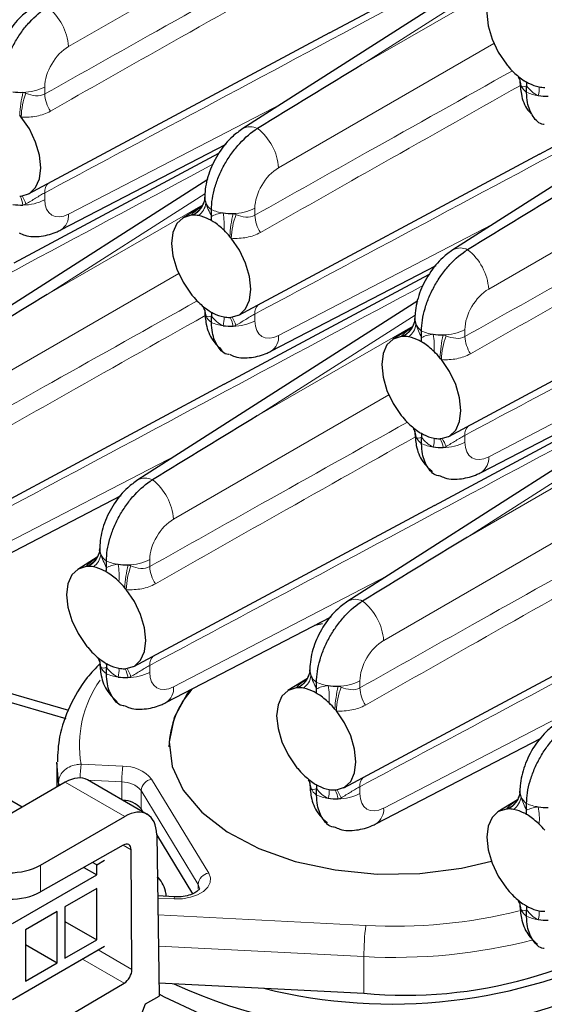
# Paper-space layout 'Blatt2' of a CAD drawing. Header units: millimetres. Extents: x 5 to 418, y 2 to 292.
# Tile 52 of 76: x 254 to 266, y 131 to 153. Entities that reach past the tile are written whole.
import ezdxf

# ---------------------------------------------------------------- set-up
doc = ezdxf.new("R2010")
doc.units = ezdxf.units.MM

psp = doc.layouts.new('Blatt2')

# ---------------------------------------------------------------- linework, layer by layer
at = {"color": 7, "linetype": 'Continuous', "lineweight": 18}
for p, q in [((260.114, 155.39), (255.315, 152.619)), ((265.384, 154.466), (261.866, 152.217)), ((261.866, 152.217), (265.335, 154.219)), ((264.799, 152.686), (259.999, 149.915)), ((254.785, 151.717), (254.785, 151.562)), ((255.315, 148.882), (260.08, 151.352)), ((269.484, 149.981), (264.684, 147.21)), ((254.785, 149.358), (254.785, 149.204)), ((258.357, 149.336), (254.839, 147.087)), ((254.839, 147.087), (258.308, 149.09)), ((259.469, 149.012), (259.469, 148.858)), ((259.999, 146.178), (264.765, 148.648)), ((257.772, 147.556), (252.973, 144.785)), ((259.469, 146.654), (259.469, 146.499)), ((263.042, 146.632), (259.524, 144.383)), ((259.524, 144.383), (262.992, 146.385)), ((264.154, 146.308), (264.154, 146.153)), ((264.684, 143.473), (269.449, 145.943)), ((262.457, 144.852), (257.657, 142.081)), ((264.154, 143.95), (264.154, 143.795)), ((267.726, 143.928), (264.208, 141.678)), ((264.208, 141.678), (267.677, 143.681)), ((252.973, 141.048), (257.738, 143.518)), ((267.141, 142.147), (262.342, 139.377)), ((257.127, 141.178), (257.127, 141.024)), ((257.657, 138.344), (262.423, 140.814)), ((257.127, 138.82), (257.127, 138.665)), ((261.812, 138.474), (261.812, 138.319)), ((262.342, 135.639), (267.107, 138.109)), ((255.594, 136.617), (256.525, 136.57)), ((255.092, 136.129), (255.092, 136.207)), ((256.568, 135.45), (255.242, 136.215)), ((256.504, 136.222), (255.751, 136.26)), ((256.504, 135.825), (256.504, 136.222)), ((257.168, 136.282), (258.44, 134.189)), ((258.204, 133.937), (256.932, 136.03)), ((256.932, 135.622), (256.932, 136.03)), ((261.812, 136.116), (261.812, 135.961)), ((256.709, 134.71), (256.531, 134.813)), ((254.688, 134.365), (254.692, 133.77)), ((258.204, 133.837), (258.204, 133.937)), ((257.667, 133.615), (257.303, 133.633)), ((257.308, 133.256), (261.944, 133.022)), ((255.977, 132.475), (256.729, 132.041)), ((261.901, 132.326), (257.319, 132.558)), ((256.556, 131.735), (255.625, 132.272)), ((261.901, 131.51), (261.901, 132.326))]:
    psp.add_line(p, q, dxfattribs=at)
at = {"color": 7, "linetype": 'Continuous', "lineweight": 25}
for p, q in [((261.132, 152.927), (265.693, 155.368)), ((265.448, 154.784), (259.201, 150.79)), ((254.426, 149.336), (261.138, 152.929)), ((265.816, 150.222), (270.378, 152.664)), ((270.133, 152.08), (263.886, 148.086)), ((265.53, 151.597), (265.53, 151.743)), ((255.144, 148.53), (258.829, 150.441)), ((254.105, 147.797), (258.667, 150.239)), ((259.111, 146.632), (265.823, 150.225)), ((258.421, 149.655), (252.175, 145.661)), ((258.318, 149.101), (258.328, 149.127)), ((258.351, 149.219), (258.353, 149.258)), ((258.299, 149.068), (257.861, 148.796)), ((258.503, 148.833), (258.503, 148.98)), ((258.789, 145.093), (263.351, 147.535)), ((259.828, 145.826), (263.514, 147.736)), ((263.795, 143.927), (270.508, 147.52)), ((263.106, 146.95), (256.859, 142.956)), ((258.503, 146.467), (258.503, 146.614)), ((263.036, 146.514), (263.038, 146.553)), ((262.984, 146.364), (262.546, 146.092)), ((263.002, 146.397), (263.013, 146.422)), ((263.187, 146.129), (263.187, 146.276)), ((252.084, 141.502), (258.796, 145.095)), ((264.513, 143.121), (268.199, 145.032)), ((263.474, 142.388), (268.036, 144.83)), ((267.79, 144.246), (261.544, 140.252)), ((263.187, 143.763), (263.187, 143.91)), ((252.801, 140.696), (256.487, 142.607)), ((256.769, 138.798), (263.481, 142.391)), ((256.009, 141.385), (256.011, 141.424)), ((255.957, 141.234), (255.519, 140.962)), ((255.975, 141.267), (255.986, 141.293)), ((256.161, 141), (256.161, 141.146)), ((257.486, 137.992), (261.172, 139.902)), ((260.981, 139.746), (260.8, 139.71)), ((261.453, 136.093), (268.165, 139.686)), ((256.161, 138.633), (256.161, 138.78)), ((252.137, 138.554), (255.253, 137.637)), ((252.434, 138.666), (255.315, 137.819)), ((260.66, 138.563), (260.671, 138.588)), ((260.693, 138.681), (260.695, 138.719)), ((260.641, 138.53), (260.203, 138.258)), ((260.845, 138.295), (260.845, 138.442)), ((262.171, 135.287), (265.856, 137.198)), ((255.092, 136.207), (255.055, 136.665)), ((255.055, 136.639), (255.055, 136.107)), ((255.242, 136.215), (253.327, 135.11)), ((257.07, 135.498), (255.74, 136.266)), ((254.281, 135.661), (253.549, 136.083)), ((260.845, 135.929), (260.845, 136.076)), ((265.378, 135.976), (265.38, 136.015)), ((265.326, 135.826), (264.888, 135.554)), ((265.345, 135.859), (265.355, 135.884)), ((265.53, 135.591), (265.53, 135.738)), ((256.973, 135.554), (256.932, 135.622)), ((254.688, 134.365), (256.568, 135.45)), ((258.084, 133.727), (257.281, 135.047)), ((257.281, 135.045), (257.336, 131.445)), ((256.533, 134.814), (254.692, 133.77)), ((256.729, 132.041), (256.709, 134.71)), ((255.943, 134.375), (255.852, 134.427)), ((255.943, 134.375), (256.12, 134.477)), ((255.943, 134.15), (255.943, 134.375)), ((254.069, 133.068), (255.943, 134.15)), ((255.655, 134.316), (255.943, 134.15)), ((255.943, 133.844), (255.236, 133.436)), ((255.943, 132.701), (255.943, 133.844)), ((257.68, 133.66), (257.302, 133.679)), ((255.059, 133.334), (254.352, 132.925)), ((255.059, 132.19), (255.059, 133.334)), ((255.236, 133.436), (255.236, 132.292)), ((265.53, 133.225), (265.53, 133.371)), ((255.236, 133.109), (255.943, 132.701)), ((254.352, 132.925), (254.352, 131.782)), ((255.236, 132.292), (255.943, 132.701)), ((254.069, 131.374), (256.12, 132.558)), ((254.352, 132.599), (255.059, 132.19)), ((254.352, 131.782), (255.059, 132.19)), ((254.79, 130.697), (256.556, 131.735)), ((257.331, 131.74), (261.901, 131.51)), ((257.033, 131.271), (257.336, 131.445)), ((256.276, 129.282), (257.033, 131.271))]:
    psp.add_line(p, q, dxfattribs=at)
at = {"color": 7, "linetype": 'Continuous', "lineweight": 25, "flags": 128}
for points in [[(265.078, 153.989), (264.896, 153.931), (264.758, 153.8), (264.67, 153.606), (264.641, 153.36), (264.67, 153.081), (264.758, 152.785), (264.896, 152.494), (265.078, 152.227)], [(254.26, 149.286), (254.441, 149.344), (254.58, 149.475), (254.667, 149.669), (254.697, 149.915), (254.667, 150.195), (254.58, 150.49), (254.441, 150.781), (254.26, 151.048)], [(258.051, 148.859), (257.87, 148.801), (257.731, 148.671), (257.643, 148.476), (257.614, 148.231), (257.643, 147.951), (257.731, 147.656), (257.87, 147.365), (258.051, 147.098)], [(258.944, 146.582), (259.125, 146.64), (259.264, 146.77), (259.352, 146.965), (259.381, 147.21), (259.352, 147.49), (259.264, 147.786), (259.125, 148.076), (258.944, 148.343)], [(262.735, 146.155), (262.554, 146.097), (262.415, 145.967), (262.328, 145.772), (262.298, 145.527), (262.328, 145.247), (262.415, 144.951), (262.554, 144.66), (262.735, 144.393)], [(263.629, 143.878), (263.81, 143.935), (263.949, 144.066), (264.036, 144.261), (264.066, 144.506), (264.036, 144.786), (263.949, 145.081), (263.81, 145.372), (263.629, 145.639)], [(255.708, 141.025), (255.527, 140.968), (255.388, 140.837), (255.301, 140.642), (255.271, 140.397), (255.301, 140.117), (255.388, 139.822), (255.527, 139.531), (255.708, 139.264)], [(256.602, 138.748), (256.783, 138.806), (256.922, 138.936), (257.009, 139.131), (257.039, 139.376), (257.009, 139.656), (256.922, 139.952), (256.783, 140.243), (256.602, 140.51)], [(260.393, 138.321), (260.212, 138.263), (260.073, 138.133), (259.986, 137.938), (259.956, 137.693), (259.986, 137.413), (260.073, 137.118), (260.212, 136.827), (260.393, 136.56)], [(258.027, 138.272), (257.958, 138.184), (257.669, 137.661), (257.556, 137.116), (257.624, 136.569), (257.87, 136.039), (258.285, 135.545), (258.855, 135.106), (259.558, 134.737), (260.37, 134.451), (261.26, 134.259), (262.198, 134.168), (263.148, 134.182), (264.077, 134.298), (264.743, 134.452)], [(261.287, 136.044), (261.468, 136.102), (261.607, 136.232), (261.694, 136.427), (261.724, 136.672), (261.694, 136.952), (261.607, 137.247), (261.468, 137.538), (261.287, 137.805)], [(265.078, 135.617), (264.896, 135.559), (264.758, 135.428), (264.67, 135.234), (264.641, 134.988), (264.67, 134.708), (264.758, 134.413), (264.896, 134.122), (265.078, 133.855)], [(258.249, 131.053), (257.458, 131.421), (257.335, 131.489)]]:
    psp.add_lwpolyline(points, dxfattribs=at)
at = {"color": 7, "linetype": 'Continuous', "lineweight": 18, "flags": 128}
for points in [[(258.44, 134.189), (258.479, 134.084), (258.473, 133.976), (258.42, 133.873), (258.325, 133.78), (258.193, 133.704), (258.032, 133.649), (257.853, 133.619), (257.667, 133.615)], [(258.232, 133.838), (258.23, 133.867), (258.204, 133.937)], [(257.68, 133.66), (257.679, 133.66), (257.675, 133.654), (257.671, 133.639), (257.667, 133.615)]]:
    psp.add_lwpolyline(points, dxfattribs=at)
at = {"color": 7, "linetype": 'Continuous', "lineweight": 18}
for centre, radius, start, end in [((254.092, 152.529), 1.227, 4.2329, 52.1421), ((265.011, 151.729), 0.393, 2.5162, 31.8572), ((254.293, 152.679), 1.081, 270.3269, 297.0845), ((265.77, 151.926), 0.407, 206.1667, 233.8724), ((265.3, 151.674), 0.511, 342.933, 5.0688), ((257.445, 150.888), 3.225, 167.2827, 176.4275), ((255.88, 151.002), 1.621, 159.1819, 178.3647), ((255.551, 151.6), 0.767, 182.8056, 213.2757), ((265.94, 152.566), 1.053, 247.041, 261.6922), ((259.368, 150.483), 0.349, 62.4686, 118.4185), ((258.776, 149.824), 1.227, 4.2329, 52.1422), ((255.047, 149.381), 0.263, 133.7761, 184.8422), ((253.657, 148.994), 0.648, 8.1036, 26.6633), ((253.549, 148.818), 0.868, 19.8362, 32.8703), ((254.293, 150.166), 1.081, 270.3269, 297.0845), ((257.897, 149.297), 0.464, 289.3951, 335.0399), ((257.908, 149.271), 0.446, 293.3451, 353.2388), ((257.97, 149.182), 0.411, 306.2805, 352.5885), ((258.743, 149.309), 0.407, 206.1667, 233.8724), ((254.932, 148.85), 0.384, 303.4359, 4.6997), ((258.913, 149.95), 1.053, 247.041, 261.6922), ((257.293, 148.637), 1.494, 355.6368, 10.4645), ((262.13, 148.184), 3.225, 167.2826, 176.4276), ((260.565, 148.297), 1.621, 159.1817, 178.3647), ((258.977, 149.975), 1.081, 270.3271, 297.0844), ((260.236, 148.895), 0.767, 182.8057, 213.2757), ((264.052, 147.779), 0.349, 62.4686, 118.4185), ((263.461, 147.12), 1.227, 4.2329, 52.1422), ((257.984, 146.599), 0.393, 2.5167, 31.8567), ((259.732, 146.676), 0.263, 133.7759, 184.8421), ((258.743, 146.796), 0.407, 206.1667, 233.8724), ((258.913, 147.437), 1.053, 247.041, 261.6922), ((258.273, 146.545), 0.511, 342.9332, 5.0687), ((258.342, 146.29), 0.648, 8.1016, 26.6654), ((258.233, 146.113), 0.867, 19.8358, 32.8709), ((258.977, 147.462), 1.081, 270.3271, 297.0844), ((262.592, 146.567), 0.446, 293.3451, 353.2388), ((262.581, 146.593), 0.464, 289.3951, 335.0399), ((262.655, 146.478), 0.411, 306.2804, 352.5886), ((263.427, 146.605), 0.407, 206.1667, 233.8724), ((263.598, 147.245), 1.053, 247.041, 261.6922), ((263.662, 147.271), 1.081, 270.3271, 297.0844), ((259.617, 146.146), 0.384, 303.4357, 4.7), ((261.977, 145.932), 1.494, 355.6367, 10.4646), ((266.814, 145.479), 3.225, 167.2826, 176.4276), ((265.249, 145.593), 1.621, 159.1817, 178.3648), ((264.92, 146.191), 0.767, 182.8057, 213.2757), ((262.669, 143.895), 0.393, 2.5168, 31.8567), ((264.416, 143.972), 0.263, 133.776, 184.8421), ((263.427, 144.092), 0.407, 206.1667, 233.8724), ((262.957, 143.841), 0.511, 342.933, 5.0689), ((263.026, 143.585), 0.648, 8.1038, 26.6632), ((262.918, 143.409), 0.867, 19.8352, 32.8715), ((263.598, 144.732), 1.053, 247.041, 261.6922), ((263.662, 144.758), 1.081, 270.3271, 297.0844), ((264.301, 143.442), 0.384, 303.4357, 4.7), ((257.025, 142.649), 0.349, 62.4687, 118.4184), ((256.434, 141.99), 1.227, 4.2328, 52.1422), ((255.554, 141.463), 0.464, 289.3952, 335.04), ((255.565, 141.437), 0.446, 293.3456, 353.2383), ((255.628, 141.349), 0.411, 306.2808, 352.5882), ((256.4, 141.475), 0.407, 206.1667, 233.8725), ((256.635, 142.141), 1.081, 270.327, 297.0844), ((256.571, 142.116), 1.053, 247.0411, 261.6922), ((254.95, 140.803), 1.494, 355.6367, 10.4645), ((259.787, 140.35), 3.225, 167.2826, 176.4277), ((258.223, 140.463), 1.621, 159.182, 178.3645), ((257.893, 141.061), 0.767, 182.8058, 213.2756), ((261.71, 139.945), 0.349, 62.4686, 118.4185), ((261.118, 139.286), 1.227, 4.2328, 52.1422), ((255.642, 138.765), 0.393, 2.5168, 31.8566), ((257.39, 138.842), 0.263, 133.7753, 184.8425), ((256.4, 138.962), 0.407, 206.1667, 233.8725), ((255.93, 138.711), 0.511, 342.9331, 5.0688), ((256.571, 139.603), 1.053, 247.0411, 261.6922), ((256, 138.456), 0.648, 8.1038, 26.6631), ((255.891, 138.279), 0.867, 19.8351, 32.8716), ((256.635, 139.628), 1.081, 270.327, 297.0844), ((260.239, 138.759), 0.464, 289.3951, 335.04), ((260.25, 138.733), 0.446, 293.3455, 353.2383), ((260.312, 138.644), 0.411, 306.2807, 352.5882), ((261.085, 138.771), 0.407, 206.1667, 233.8725), ((258.104, 137.036), 2.544, 145.094, 189.4953), ((257.275, 138.312), 0.384, 303.4367, 4.6993), ((261.256, 139.411), 1.053, 247.041, 261.6922), ((259.635, 138.098), 1.494, 355.6367, 10.4646), ((264.472, 137.645), 3.225, 167.2826, 176.4276), ((262.907, 137.759), 1.621, 159.182, 178.3645), ((261.319, 139.437), 1.081, 270.3271, 297.0844), ((262.578, 138.357), 0.767, 182.8057, 213.2757), ((258.187, 136.282), 2.614, 172.6399, 179.3455), ((259.284, 136.222), 2.78, 172.8218, 180.0105), ((256.552, 135.769), 0.802, 39.812, 91.8971), ((255.202, 136.23), 0.112, 192.0146, 227.1344), ((256.521, 135.688), 0.534, 39.8118, 91.8973), ((257.214, 136.002), 0.284, 99.4456, 174.3203), ((260.327, 136.061), 0.393, 2.5168, 31.8567), ((262.074, 136.138), 0.263, 133.7759, 184.8421), ((261.085, 136.258), 0.407, 206.1667, 233.8725), ((261.256, 136.898), 1.053, 247.041, 261.6922), ((260.615, 136.007), 0.511, 342.9331, 5.0687), ((260.684, 135.751), 0.648, 8.1032, 26.6638), ((260.576, 135.575), 0.867, 19.8355, 32.8712), ((261.319, 136.924), 1.081, 270.3271, 297.0844), ((264.935, 136.029), 0.446, 293.3455, 353.2384), ((264.923, 136.055), 0.464, 289.3951, 335.0399), ((264.997, 135.94), 0.411, 306.2807, 352.5883), ((265.77, 136.066), 0.407, 206.1667, 233.8724), ((265.94, 136.707), 1.053, 247.041, 261.6922), ((261.959, 135.608), 0.384, 303.4368, 4.6993), ((264.32, 135.394), 1.494, 355.6367, 10.4646), ((258.487, 133.909), 0.284, 99.4454, 174.3206), ((265.011, 133.357), 0.393, 2.5167, 31.8568), ((262.567, 144.643), 11.638, 266.9322, 283.8981), ((265.77, 133.553), 0.407, 206.1667, 233.8724), ((265.3, 133.302), 0.511, 342.933, 5.0689), ((265.94, 134.194), 1.053, 247.041, 261.6922), ((267.462, 132.327), 5.561, 172.8222, 180.0105), ((262.569, 144.745), 12.437, 266.9196, 284.4677)]:
    psp.add_arc(centre, radius, start, end, dxfattribs=at)
at = {"color": 7, "linetype": 'Continuous', "lineweight": 25}
for centre, radius, start, end in [((266.636, 153.47), 1.993, 218.5681, 220.1012), ((266.547, 153.393), 1.876, 220.0499, 225.8183), ((266.3, 153.13), 1.515, 225.5941, 237.1617), ((265.641, 151.857), 0.262, 176.3395, 205.1679), ((265.977, 152.57), 0.866, 242.0166, 258.8271), ((265.92, 152.309), 0.6, 259.2696, 271.6132), ((254.268, 152.876), 1.278, 261.3875, 271.3693), ((265.98, 152.788), 1.278, 261.3874, 271.3692), ((252.692, 149.797), 2.005, 38.5749, 40.0988), ((254.268, 150.363), 1.278, 261.3875, 271.3693), ((254.209, 149.802), 0.519, 271.8802, 275.6245), ((258.615, 149.241), 0.262, 176.3397, 205.1679), ((258.101, 148.347), 0.514, 91.865, 95.6401), ((258.102, 148.262), 0.599, 79.2608, 91.6193), ((258.045, 148.001), 0.866, 62.0189, 78.8274), ((258.953, 150.172), 1.278, 261.3874, 271.3692), ((257.721, 147.44), 1.516, 45.5941, 57.1599), ((257.476, 147.179), 1.874, 40.047, 45.8224), ((257.376, 147.093), 2.006, 38.575, 40.0984), ((259.632, 148.359), 2.023, 218.5814, 220.0921), ((259.519, 148.262), 1.874, 220.047, 225.8225), ((259.274, 148.001), 1.516, 225.5941, 237.1599), ((258.615, 146.728), 0.262, 176.3397, 205.1679), ((258.95, 147.44), 0.866, 242.0189, 258.8274), ((258.894, 147.179), 0.599, 259.2609, 271.6192), ((258.893, 147.098), 0.519, 271.8812, 275.6242), ((263.299, 146.536), 0.262, 176.3398, 205.1677), ((258.953, 147.659), 1.278, 261.3874, 271.3692), ((262.786, 145.643), 0.514, 91.8653, 95.6401), ((262.786, 145.558), 0.599, 79.2609, 91.6192), ((262.73, 145.297), 0.866, 62.0189, 78.8274), ((262.406, 144.736), 1.516, 45.5941, 57.1599), ((263.637, 147.467), 1.278, 261.3874, 271.3693), ((262.161, 144.475), 1.874, 40.047, 45.8225), ((262.061, 144.388), 2.006, 38.575, 40.0985), ((264.317, 145.655), 2.023, 218.5814, 220.092), ((264.203, 145.558), 1.874, 220.047, 225.8224), ((263.958, 145.297), 1.516, 225.5941, 237.1599), ((263.299, 144.024), 0.262, 176.3398, 205.1677), ((263.634, 144.736), 0.866, 242.0189, 258.8274), ((263.578, 144.474), 0.599, 259.2608, 271.6193), ((263.578, 144.394), 0.519, 271.8808, 275.6242), ((263.637, 144.954), 1.278, 261.3874, 271.3693), ((256.272, 141.407), 0.262, 176.3398, 205.1678), ((255.759, 140.516), 0.512, 91.8559, 95.6495), ((255.759, 140.429), 0.599, 79.2608, 91.6193), ((255.703, 140.167), 0.866, 62.018, 78.8283), ((256.61, 142.338), 1.278, 261.3874, 271.3693), ((255.379, 139.606), 1.515, 45.5935, 57.1605), ((255.134, 139.345), 1.874, 40.047, 45.8225), ((255.041, 139.265), 1.997, 38.5714, 40.102), ((257.28, 140.517), 2.01, 218.5742, 220.095), ((257.177, 140.429), 1.874, 220.0478, 225.8216), ((256.931, 140.167), 1.516, 225.5941, 237.1599), ((256.272, 138.894), 0.262, 176.3398, 205.1678), ((256.607, 139.606), 0.866, 242.0189, 258.8274), ((256.551, 139.345), 0.599, 259.2626, 271.6175), ((256.61, 139.825), 1.278, 261.3874, 271.3693), ((256.551, 139.261), 0.515, 271.874, 275.6417), ((260.957, 138.703), 0.262, 176.3397, 205.1678), ((260.443, 137.812), 0.512, 91.856, 95.6491), ((260.444, 137.724), 0.599, 79.2609, 91.6193), ((261.295, 139.633), 1.278, 261.3874, 271.3693), ((259.532, 136.952), 1.978, 136.89, 178.4122), ((260.388, 137.463), 0.866, 62.0181, 78.8282), ((260.064, 136.902), 1.515, 45.5935, 57.1605), ((259.818, 136.641), 1.874, 40.047, 45.8224), ((259.726, 136.561), 1.996, 38.5714, 40.1021), ((261.964, 137.813), 2.01, 218.5744, 220.095), ((261.862, 137.724), 1.874, 220.0478, 225.8216), ((261.616, 137.463), 1.516, 225.5941, 237.1599), ((260.957, 136.19), 0.262, 176.3397, 205.1678), ((261.292, 136.902), 0.866, 242.0189, 258.8274), ((261.236, 136.641), 0.599, 259.2627, 271.6175), ((261.236, 136.557), 0.515, 271.8737, 275.6417), ((265.641, 135.998), 0.262, 176.3395, 205.1679), ((256.527, 135.286), 0.526, 39.6374, 90.0485), ((261.295, 137.12), 1.278, 261.3874, 271.3693), ((265.128, 135.107), 0.512, 91.8563, 95.6491), ((265.128, 135.02), 0.599, 79.2608, 91.6193), ((265.072, 134.759), 0.866, 62.0181, 78.8283), ((264.748, 134.198), 1.515, 45.5935, 57.1605), ((265.98, 136.929), 1.278, 261.3874, 271.3692), ((264.503, 133.937), 1.874, 40.047, 45.8225), ((266.649, 135.109), 2.01, 218.5744, 220.0948), ((266.546, 135.02), 1.874, 220.0478, 225.8216), ((266.301, 134.759), 1.516, 225.5941, 237.1599), ((265.641, 133.485), 0.262, 176.3395, 205.1679), ((262.834, 141.51), 10.044, 264.6717, 306.6926), ((265.977, 134.197), 0.866, 242.0189, 258.8274), ((265.92, 133.936), 0.599, 259.2626, 271.6175), ((265.98, 134.416), 1.278, 261.3874, 271.3692), ((262.519, 142.99), 11.72, 255.9246, 297.0994), ((262.536, 142.201), 11.555, 245.0626, 297.4229), ((262.517, 141.974), 11.725, 255.3278, 297.0987)]:
    psp.add_arc(centre, radius, start, end, dxfattribs=at)
at = {"color": 7, "linetype": 'Continuous', "lineweight": 18}
for centre, start_param, end_param in [((255.329, 152.015), 0.825291, 2.369907), ((260.014, 149.31), 0.825291, 2.369907), ((255.329, 149.502), 2.369907, 3.914523), ((264.698, 146.606), 0.825291, 2.369907), ((260.014, 146.798), 2.369907, 3.914523), ((264.698, 144.093), 2.369907, 3.914523), ((257.671, 141.477), 0.825291, 2.369907), ((262.356, 138.772), 0.825291, 2.369907), ((257.671, 138.964), 2.369907, 3.914523), ((262.356, 136.259), 2.369907, 3.914523)]:
    psp.add_ellipse(centre, major_axis=(0.39, 0.641), ratio=0.592292, start_param=start_param, end_param=end_param, dxfattribs=at)
at = {"color": 7, "linetype": 'Continuous', "lineweight": 25}
for centre, major_axis, ratio, start_param, end_param in [((261.88, 151.613), (20.258, 12.315), 0.022083, 1.558058, 1.673678), ((266.564, 148.908), (20.258, 12.315), 0.022083, 1.558058, 1.673678), ((254.853, 146.483), (20.258, 12.315), 0.022083, 1.558058, 1.673678), ((259.538, 143.779), (20.258, 12.315), 0.022083, 1.558058, 1.673678), ((264.222, 141.074), (20.258, 12.315), 0.022083, 1.558058, 1.673678), ((255.236, 135.402), (0.506, 0.862), 0.572322, 0.004289, 0.789605), ((256.574, 134.63), (0.493, 0.87), 0.582397, 5.501992, 7.064061), ((256.533, 134.608), (0.123, 0.217), 0.582397, 5.493265, 7.055335), ((253.981, 134.773), (1, 0), 0.577288, 3.927029, 5.497825), ((253.985, 134.178), (1, -0.008), 0.572184, 3.931277, 5.502073), ((256.553, 131.939), (0.123, 0.217), 0.582397, 3.931195, 5.493265)]:
    psp.add_ellipse(centre, major_axis=major_axis, ratio=ratio, start_param=start_param, end_param=end_param, dxfattribs=at)
at = {"color": 7, "linetype": 'Continuous', "lineweight": 18}
for points, knots in [([(260.891, 157.836), (258.127, 156.356), (254.531, 154.43), (250.934, 152.508), (250.1, 152.063)], [0, 0, 0, 0, 0.7682486, 1, 1, 1, 1]), ([(265.575, 155.132), (262.812, 153.652), (259.215, 151.725), (255.618, 149.804), (254.785, 149.358)], [0, 0, 0, 0, 0.7682486, 1, 1, 1, 1]), ([(254.785, 151.562), (255.618, 152.03), (257.533, 153.105), (259.447, 154.177), (260.528, 154.782)], [0, 0, 0, 0, 0.435452, 1, 1, 1, 1]), ([(260.706, 154.456), (259.606, 153.835), (257.673, 152.745), (255.741, 151.65), (254.91, 151.179)], [0, 0, 0, 0, 0.569523, 1, 1, 1, 1]), ([(270.26, 152.428), (267.497, 150.948), (263.9, 149.021), (260.303, 147.099), (259.469, 146.654)], [0, 0, 0, 0, 0.768249, 1, 1, 1, 1]), ([(259.469, 148.858), (260.303, 149.326), (262.217, 150.4), (264.131, 151.473), (265.212, 152.078)], [0, 0, 0, 0, 0.435452, 1, 1, 1, 1]), ([(265.391, 151.752), (264.29, 151.131), (262.357, 150.04), (260.426, 148.946), (259.594, 148.474)], [0, 0, 0, 0, 0.569523, 1, 1, 1, 1]), ([(254.365, 151.578), (254.438, 151.55), (254.51, 151.529), (254.653, 151.516), (254.723, 151.527), (254.785, 151.562)], [0, 0, 0, 0, 0.5, 0.5, 1, 1, 1, 1]), ([(254.91, 151.179), (254.816, 151.125), (254.714, 151.089), (254.495, 151.047), (254.379, 151.041), (254.26, 151.048)], [0, 0, 0, 0, 0.5, 0.5, 1, 1, 1, 1]), ([(258.548, 150.002), (255.785, 148.522), (252.188, 146.596), (248.592, 144.674), (247.758, 144.229)], [0, 0, 0, 0, 0.7682486, 1, 1, 1, 1]), ([(274.944, 149.723), (272.181, 148.243), (268.584, 146.317), (264.988, 144.395), (264.154, 143.95)], [0, 0, 0, 0, 0.768249, 1, 1, 1, 1]), ([(254.785, 149.358), (254.754, 149.342), (254.721, 149.324), (254.653, 149.283), (254.617, 149.261), (254.51, 149.195), (254.438, 149.151), (254.365, 149.112)], [0, 0, 0, 0, 0.25, 0.25, 0.5, 0.5, 1, 1, 1, 1]), ([(264.154, 146.153), (264.988, 146.621), (266.902, 147.696), (268.816, 148.768), (269.897, 149.374)], [0, 0, 0, 0, 0.435452, 1, 1, 1, 1]), ([(258.051, 148.859), (258.057, 148.866), (258.095, 148.911), (258.162, 148.968), (258.258, 149.03), (258.282, 149.045)], [0, 0, 0, 0, 0.119849, 0.776492, 1, 1, 1, 1]), ([(259.049, 148.873), (259.123, 148.845), (259.194, 148.824), (259.337, 148.812), (259.408, 148.822), (259.469, 148.858)], [0, 0, 0, 0, 0.5, 0.5, 1, 1, 1, 1]), ([(270.076, 149.048), (268.975, 148.427), (267.042, 147.336), (265.11, 146.241), (264.279, 145.77)], [0, 0, 0, 0, 0.569523, 1, 1, 1, 1]), ([(259.594, 148.474), (259.501, 148.421), (259.399, 148.385), (259.179, 148.343), (259.064, 148.337), (258.944, 148.343)], [0, 0, 0, 0, 0.5, 0.5, 1, 1, 1, 1]), ([(263.233, 147.298), (260.47, 145.818), (256.873, 143.892), (253.276, 141.97), (252.443, 141.525)], [0, 0, 0, 0, 0.7682486, 1, 1, 1, 1]), ([(252.443, 143.728), (253.276, 144.196), (255.19, 145.271), (257.105, 146.343), (258.185, 146.948)], [0, 0, 0, 0, 0.435452, 1, 1, 1, 1]), ([(258.364, 146.622), (257.263, 146.001), (255.33, 144.911), (253.399, 143.816), (252.567, 143.345)], [0, 0, 0, 0, 0.569523, 1, 1, 1, 1]), ([(259.469, 146.654), (259.439, 146.638), (259.406, 146.619), (259.338, 146.579), (259.302, 146.557), (259.195, 146.491), (259.123, 146.447), (259.049, 146.408)], [0, 0, 0, 0, 0.25, 0.25, 0.5, 0.5, 1, 1, 1, 1]), ([(262.735, 146.155), (262.741, 146.162), (262.78, 146.207), (262.846, 146.263), (262.943, 146.325), (262.967, 146.341)], [0, 0, 0, 0, 0.11985, 0.776492, 1, 1, 1, 1]), ([(263.734, 146.169), (263.807, 146.141), (263.879, 146.12), (264.022, 146.108), (264.092, 146.118), (264.154, 146.153)], [0, 0, 0, 0, 0.5, 0.5, 1, 1, 1, 1]), ([(264.279, 145.77), (264.185, 145.717), (264.083, 145.681), (263.864, 145.638), (263.749, 145.633), (263.629, 145.639)], [0, 0, 0, 0, 0.5, 0.5, 1, 1, 1, 1]), ([(267.918, 144.594), (265.154, 143.114), (261.557, 141.187), (257.961, 139.266), (257.127, 138.82)], [0, 0, 0, 0, 0.768249, 1, 1, 1, 1]), ([(257.127, 141.024), (257.961, 141.492), (259.875, 142.566), (261.789, 143.639), (262.87, 144.244)], [0, 0, 0, 0, 0.435452, 1, 1, 1, 1]), ([(263.049, 143.918), (261.948, 143.297), (260.015, 142.206), (258.083, 141.112), (257.252, 140.64)], [0, 0, 0, 0, 0.569523, 1, 1, 1, 1]), ([(264.154, 143.95), (264.123, 143.934), (264.091, 143.915), (264.022, 143.874), (263.986, 143.852), (263.879, 143.786), (263.807, 143.742), (263.734, 143.703)], [0, 0, 0, 0, 0.25, 0.25, 0.5, 0.5, 1, 1, 1, 1]), ([(272.602, 141.889), (269.839, 140.409), (266.242, 138.483), (262.645, 136.561), (261.812, 136.116)], [0, 0, 0, 0, 0.768249, 1, 1, 1, 1]), ([(261.812, 138.319), (262.645, 138.787), (264.56, 139.862), (266.474, 140.934), (267.554, 141.54)], [0, 0, 0, 0, 0.435452, 1, 1, 1, 1]), ([(255.708, 141.025), (255.714, 141.032), (255.753, 141.077), (255.819, 141.134), (255.916, 141.196), (255.94, 141.211)], [0, 0, 0, 0, 0.11985, 0.776492, 1, 1, 1, 1]), ([(267.733, 141.214), (266.632, 140.593), (264.7, 139.502), (262.768, 138.407), (261.937, 137.936)], [0, 0, 0, 0, 0.569523, 1, 1, 1, 1]), ([(256.707, 141.039), (256.78, 141.011), (256.852, 140.99), (256.995, 140.978), (257.065, 140.988), (257.127, 141.024)], [0, 0, 0, 0, 0.5, 0.5, 1, 1, 1, 1]), ([(257.252, 140.64), (257.158, 140.587), (257.056, 140.551), (256.837, 140.509), (256.722, 140.503), (256.602, 140.51)], [0, 0, 0, 0, 0.5, 0.5, 1, 1, 1, 1]), ([(257.127, 138.82), (257.096, 138.804), (257.064, 138.785), (256.995, 138.745), (256.959, 138.723), (256.852, 138.657), (256.78, 138.613), (256.707, 138.574)], [0, 0, 0, 0, 0.25, 0.25, 0.5, 0.5, 1, 1, 1, 1]), ([(260.393, 138.321), (260.399, 138.328), (260.437, 138.373), (260.504, 138.429), (260.6, 138.491), (260.625, 138.507)], [0, 0, 0, 0, 0.119849, 0.776492, 1, 1, 1, 1]), ([(261.392, 138.335), (261.465, 138.307), (261.537, 138.286), (261.68, 138.274), (261.75, 138.284), (261.812, 138.319)], [0, 0, 0, 0, 0.5, 0.5, 1, 1, 1, 1]), ([(261.937, 137.936), (261.843, 137.883), (261.741, 137.847), (261.522, 137.805), (261.406, 137.799), (261.287, 137.805)], [0, 0, 0, 0, 0.5, 0.5, 1, 1, 1, 1]), ([(255.092, 136.207), (255.098, 136.253), (255.109, 136.344), (255.194, 136.466), (255.321, 136.559), (255.462, 136.609), (255.557, 136.614), (255.594, 136.617)], [0, 0, 0, 0, 0.2132153, 0.4264632, 0.6403178, 0.8551396, 1, 1, 1, 1]), ([(261.812, 136.116), (261.781, 136.1), (261.748, 136.081), (261.68, 136.041), (261.644, 136.018), (261.537, 135.952), (261.465, 135.908), (261.392, 135.869)], [0, 0, 0, 0, 0.25, 0.25, 0.5, 0.5, 1, 1, 1, 1]), ([(265.078, 135.617), (265.084, 135.624), (265.122, 135.669), (265.189, 135.725), (265.285, 135.787), (265.309, 135.803)], [0, 0, 0, 0, 0.119849, 0.776492, 1, 1, 1, 1])]:
    psp.add_open_spline(points, degree=3, knots=knots, dxfattribs=at)
at = {"color": 7, "linetype": 'Continuous', "lineweight": 25}
for points, knots in [([(254.517, 153.495), (254.44, 153.439), (254.242, 153.296), (253.975, 152.97), (253.759, 152.539), (253.675, 152.185), (253.669, 151.991), (253.668, 151.944)], [0, 0, 0, 0, 0.159013, 0.411872, 0.670951, 0.92152, 1, 1, 1, 1]), ([(253.818, 151.685), (253.818, 151.764), (253.825, 151.845), (253.851, 152.013), (253.87, 152.101), (253.921, 152.276), (253.953, 152.363), (254.026, 152.537), (254.07, 152.624), (254.164, 152.79), (254.215, 152.871), (254.327, 153.025), (254.387, 153.098), (254.572, 153.3), (254.707, 153.413), (254.844, 153.497)], [0, 0, 0, 0, 0.125, 0.125, 0.25, 0.25, 0.375, 0.375, 0.5, 0.5, 0.625, 0.625, 0.75, 0.75, 1, 1, 1, 1]), ([(265.342, 151.935), (265.35, 151.925), (265.373, 151.893), (265.379, 151.851), (265.379, 151.854), (265.379, 151.854)], [0, 0, 0, 0, 0.244883, 0.778691, 1, 1, 1, 1]), ([(265.379, 151.857), (265.387, 151.756), (265.403, 151.529), (265.49, 151.266), (265.607, 151.148), (265.633, 151.121)], [0, 0, 0, 0, 0.380248, 0.859536, 1, 1, 1, 1]), ([(265.92, 150.878), (265.916, 150.879), (265.809, 150.888), (265.666, 151.05), (265.544, 151.307), (265.534, 151.519), (265.53, 151.597)], [0, 0, 0, 0, 0.016726, 0.396814, 0.77696, 1, 1, 1, 1]), ([(259.201, 150.79), (259.125, 150.735), (258.926, 150.592), (258.66, 150.266), (258.444, 149.835), (258.36, 149.481), (258.354, 149.287), (258.353, 149.24)], [0, 0, 0, 0, 0.159013, 0.411872, 0.670951, 0.92152, 1, 1, 1, 1]), ([(258.503, 148.98), (258.503, 149.059), (258.509, 149.141), (258.535, 149.309), (258.555, 149.396), (258.606, 149.571), (258.637, 149.658), (258.711, 149.832), (258.754, 149.919), (258.848, 150.086), (258.9, 150.166), (259.012, 150.32), (259.071, 150.394), (259.257, 150.595), (259.392, 150.709), (259.529, 150.793)], [0, 0, 0, 0, 0.125, 0.125, 0.25, 0.25, 0.375, 0.375, 0.5, 0.5, 0.625, 0.625, 0.75, 0.75, 1, 1, 1, 1]), ([(258.319, 149.129), (258.315, 149.109), (258.302, 149.058), (258.269, 149.028), (258.271, 149.03), (258.272, 149.031)], [0, 0, 0, 0, 0.298925, 0.777578, 1, 1, 1, 1]), ([(258.352, 149.236), (258.351, 149.22), (258.349, 149.183), (258.328, 149.132), (258.315, 149.103)], [0, 0, 0, 0, 0.416019, 1, 1, 1, 1]), ([(254.217, 148.466), (254.257, 148.446), (254.408, 148.369), (254.712, 148.38), (254.978, 148.448), (255.116, 148.516), (255.144, 148.53)], [0, 0, 0, 0, 0.140061, 0.524208, 0.90346, 1, 1, 1, 1]), ([(263.886, 148.086), (263.809, 148.031), (263.611, 147.887), (263.344, 147.561), (263.128, 147.13), (263.044, 146.777), (263.038, 146.582), (263.037, 146.536)], [0, 0, 0, 0, 0.159013, 0.411872, 0.670951, 0.92152, 1, 1, 1, 1]), ([(263.187, 146.276), (263.187, 146.355), (263.194, 146.436), (263.22, 146.604), (263.239, 146.692), (263.29, 146.867), (263.322, 146.954), (263.396, 147.128), (263.439, 147.215), (263.533, 147.382), (263.584, 147.462), (263.696, 147.616), (263.756, 147.69), (263.941, 147.891), (264.077, 148.005), (264.214, 148.088)], [0, 0, 0, 0, 0.125, 0.125, 0.25, 0.25, 0.375, 0.375, 0.5, 0.5, 0.625, 0.625, 0.75, 0.75, 1, 1, 1, 1]), ([(258.315, 146.805), (258.323, 146.796), (258.346, 146.764), (258.352, 146.722), (258.352, 146.724), (258.352, 146.725)], [0, 0, 0, 0, 0.244895, 0.778692, 1, 1, 1, 1]), ([(258.353, 146.727), (258.359, 146.626), (258.374, 146.398), (258.496, 146.078), (258.666, 145.916), (258.742, 145.844)], [0, 0, 0, 0, 0.303833, 0.686795, 1, 1, 1, 1]), ([(258.893, 145.749), (258.889, 145.749), (258.782, 145.759), (258.639, 145.92), (258.517, 146.177), (258.507, 146.389), (258.503, 146.467)], [0, 0, 0, 0, 0.016728, 0.39681, 0.77696, 1, 1, 1, 1]), ([(263.037, 146.531), (263.036, 146.516), (263.034, 146.479), (263.012, 146.428), (263, 146.398)], [0, 0, 0, 0, 0.416019, 1, 1, 1, 1]), ([(263.004, 146.424), (262.999, 146.405), (262.987, 146.354), (262.954, 146.324), (262.956, 146.326), (262.957, 146.326)], [0, 0, 0, 0, 0.298924, 0.777578, 1, 1, 1, 1]), ([(258.901, 145.762), (258.942, 145.741), (259.093, 145.665), (259.396, 145.675), (259.662, 145.744), (259.8, 145.812), (259.828, 145.826)], [0, 0, 0, 0, 0.140061, 0.524209, 0.903459, 1, 1, 1, 1]), ([(263, 144.101), (263.007, 144.091), (263.031, 144.059), (263.037, 144.018), (263.037, 144.02), (263.037, 144.02)], [0, 0, 0, 0, 0.244896, 0.778692, 1, 1, 1, 1]), ([(263.037, 144.023), (263.044, 143.922), (263.058, 143.694), (263.18, 143.373), (263.35, 143.212), (263.427, 143.14)], [0, 0, 0, 0, 0.303833, 0.686795, 1, 1, 1, 1]), ([(263.578, 143.045), (263.573, 143.045), (263.466, 143.055), (263.323, 143.216), (263.202, 143.473), (263.191, 143.685), (263.187, 143.763)], [0, 0, 0, 0, 0.016728, 0.39681, 0.77696, 1, 1, 1, 1]), ([(256.859, 142.956), (256.783, 142.901), (256.584, 142.758), (256.318, 142.432), (256.101, 142.001), (256.017, 141.647), (256.012, 141.453), (256.01, 141.406)], [0, 0, 0, 0, 0.159013, 0.411873, 0.670951, 0.92152, 1, 1, 1, 1]), ([(256.161, 141.146), (256.161, 141.225), (256.167, 141.307), (256.193, 141.475), (256.212, 141.562), (256.264, 141.737), (256.295, 141.825), (256.369, 141.998), (256.412, 142.085), (256.506, 142.252), (256.558, 142.332), (256.669, 142.487), (256.729, 142.56), (256.915, 142.761), (257.05, 142.875), (257.187, 142.959)], [0, 0, 0, 0, 0.125, 0.125, 0.25, 0.25, 0.375, 0.375, 0.5, 0.5, 0.625, 0.625, 0.75, 0.75, 1, 1, 1, 1]), ([(263.586, 143.057), (263.626, 143.037), (263.778, 142.96), (264.081, 142.971), (264.347, 143.039), (264.485, 143.108), (264.513, 143.121)], [0, 0, 0, 0, 0.140062, 0.524209, 0.903459, 1, 1, 1, 1]), ([(256.01, 141.402), (256.009, 141.386), (256.007, 141.349), (255.985, 141.298), (255.973, 141.269)], [0, 0, 0, 0, 0.416019, 1, 1, 1, 1]), ([(255.977, 141.295), (255.972, 141.275), (255.96, 141.224), (255.927, 141.195), (255.929, 141.196), (255.93, 141.197)], [0, 0, 0, 0, 0.298922, 0.777572, 1, 1, 1, 1]), ([(261.544, 140.252), (261.467, 140.197), (261.269, 140.053), (261.002, 139.728), (260.786, 139.296), (260.702, 138.943), (260.696, 138.748), (260.695, 138.702)], [0, 0, 0, 0, 0.1590134, 0.4118728, 0.6709511, 0.9215201, 1, 1, 1, 1]), ([(260.845, 138.442), (260.845, 138.521), (260.852, 138.603), (260.878, 138.771), (260.897, 138.858), (260.948, 139.033), (260.979, 139.12), (261.053, 139.294), (261.096, 139.381), (261.191, 139.548), (261.242, 139.628), (261.354, 139.782), (261.414, 139.856), (261.599, 140.057), (261.734, 140.171), (261.871, 140.255)], [0, 0, 0, 0, 0.125, 0.125, 0.25, 0.25, 0.375, 0.375, 0.5, 0.5, 0.625, 0.625, 0.75, 0.75, 1, 1, 1, 1]), ([(256.02, 138.863), (255.921, 138.76), (255.635, 138.463), (255.326, 137.913), (255.092, 137.278), (255.074, 136.857), (255.066, 136.669)], [0, 0, 0, 0, 0.161231, 0.463557, 0.760004, 1, 1, 1, 1]), ([(255.973, 138.972), (255.981, 138.962), (256.004, 138.93), (256.01, 138.888), (256.01, 138.89), (256.01, 138.891)], [0, 0, 0, 0, 0.244896, 0.778692, 1, 1, 1, 1]), ([(256.01, 138.893), (256.017, 138.792), (256.032, 138.564), (256.154, 138.244), (256.324, 138.083), (256.4, 138.01)], [0, 0, 0, 0, 0.303832, 0.686795, 1, 1, 1, 1]), ([(256.551, 137.915), (256.547, 137.915), (256.439, 137.925), (256.297, 138.086), (256.175, 138.343), (256.164, 138.555), (256.161, 138.633)], [0, 0, 0, 0, 0.016728, 0.39681, 0.77696, 1, 1, 1, 1]), ([(260.662, 138.59), (260.657, 138.571), (260.645, 138.52), (260.611, 138.49), (260.614, 138.492), (260.614, 138.493)], [0, 0, 0, 0, 0.2989223, 0.7775723, 1, 1, 1, 1]), ([(260.695, 138.698), (260.694, 138.682), (260.691, 138.645), (260.67, 138.594), (260.658, 138.564)], [0, 0, 0, 0, 0.4160186, 1, 1, 1, 1]), ([(256.559, 137.928), (256.599, 137.907), (256.751, 137.831), (257.054, 137.841), (257.32, 137.91), (257.458, 137.978), (257.486, 137.992)], [0, 0, 0, 0, 0.140062, 0.524209, 0.90346, 1, 1, 1, 1]), ([(266.228, 137.548), (266.152, 137.492), (265.953, 137.349), (265.687, 137.023), (265.47, 136.592), (265.386, 136.238), (265.381, 136.044), (265.379, 135.998)], [0, 0, 0, 0, 0.1590134, 0.4118728, 0.6709511, 0.9215201, 1, 1, 1, 1]), ([(265.53, 135.738), (265.53, 135.817), (265.536, 135.898), (265.562, 136.066), (265.582, 136.154), (265.633, 136.329), (265.664, 136.416), (265.738, 136.59), (265.781, 136.677), (265.875, 136.843), (265.927, 136.924), (266.038, 137.078), (266.098, 137.151), (266.284, 137.353), (266.419, 137.467), (266.556, 137.55)], [0, 0, 0, 0, 0.125, 0.125, 0.25, 0.25, 0.375, 0.375, 0.5, 0.5, 0.625, 0.625, 0.75, 0.75, 1, 1, 1, 1]), ([(260.658, 136.267), (260.665, 136.257), (260.689, 136.226), (260.695, 136.184), (260.695, 136.186), (260.695, 136.186)], [0, 0, 0, 0, 0.244896, 0.778692, 1, 1, 1, 1]), ([(260.695, 136.189), (260.701, 136.088), (260.716, 135.86), (260.838, 135.539), (261.008, 135.378), (261.085, 135.306)], [0, 0, 0, 0, 0.303833, 0.686795, 1, 1, 1, 1]), ([(261.236, 135.211), (261.231, 135.211), (261.124, 135.221), (260.981, 135.382), (260.86, 135.639), (260.849, 135.851), (260.845, 135.929)], [0, 0, 0, 0, 0.016728, 0.39681, 0.77696, 1, 1, 1, 1]), ([(265.379, 135.993), (265.378, 135.978), (265.376, 135.941), (265.355, 135.89), (265.342, 135.86)], [0, 0, 0, 0, 0.4160182, 1, 1, 1, 1]), ([(265.346, 135.886), (265.342, 135.866), (265.329, 135.816), (265.296, 135.786), (265.298, 135.788), (265.299, 135.788)], [0, 0, 0, 0, 0.298922, 0.777572, 1, 1, 1, 1]), ([(261.243, 135.224), (261.284, 135.203), (261.435, 135.127), (261.738, 135.137), (262.005, 135.205), (262.143, 135.274), (262.171, 135.287)], [0, 0, 0, 0, 0.140062, 0.524209, 0.90346, 1, 1, 1, 1]), ([(257.497, 133.669), (257.494, 133.694), (257.476, 133.842), (257.405, 134), (257.303, 134.094), (257.295, 134.101)], [0, 0, 0, 0, 0.155783, 0.938721, 1, 1, 1, 1]), ([(258.23, 133.838), (258.232, 133.838), (258.236, 133.838), (258.186, 133.778), (258.075, 133.716), (257.919, 133.67), (257.778, 133.657), (257.698, 133.66), (257.68, 133.66)], [0, 0, 0, 0, 0.212792, 0.394298, 0.572602, 0.752159, 0.943756, 1, 1, 1, 1]), ([(265.342, 133.563), (265.35, 133.553), (265.373, 133.521), (265.379, 133.479), (265.379, 133.481), (265.379, 133.482)], [0, 0, 0, 0, 0.244896, 0.778692, 1, 1, 1, 1]), ([(265.379, 133.485), (265.386, 133.384), (265.401, 133.155), (265.523, 132.835), (265.693, 132.674), (265.769, 132.601)], [0, 0, 0, 0, 0.303833, 0.686795, 1, 1, 1, 1]), ([(265.92, 132.506), (265.916, 132.507), (265.809, 132.516), (265.666, 132.677), (265.544, 132.935), (265.534, 133.146), (265.53, 133.225)], [0, 0, 0, 0, 0.016728, 0.39681, 0.77696, 1, 1, 1, 1])]:
    psp.add_open_spline(points, degree=3, knots=knots, dxfattribs=at)
at = {"color": 7, "linetype": 'Continuous', "lineweight": 18}
for points in [[(265.53, 151.743), (265.48, 151.717), (265.433, 151.71), (265.404, 151.746)], [(265.788, 151.524), (265.681, 151.567), (265.597, 151.65), (265.53, 151.743)], [(254.299, 151.598), (254.322, 151.593), (254.344, 151.586), (254.365, 151.578)], [(254.365, 149.112), (254.344, 149.101), (254.322, 149.092), (254.299, 149.085)], [(258.377, 149.129), (258.406, 149.041), (258.453, 148.937), (258.503, 148.833)], [(258.503, 148.833), (258.57, 148.869), (258.654, 148.898), (258.761, 148.908)], [(258.983, 148.894), (259.006, 148.888), (259.028, 148.881), (259.049, 148.873)], [(258.503, 146.614), (258.453, 146.588), (258.406, 146.581), (258.377, 146.616)], [(258.761, 146.395), (258.654, 146.438), (258.57, 146.52), (258.503, 146.614)], [(259.049, 146.408), (259.028, 146.396), (259.006, 146.387), (258.983, 146.381)], [(263.062, 146.425), (263.091, 146.337), (263.137, 146.232), (263.187, 146.129)], [(263.187, 146.129), (263.254, 146.165), (263.338, 146.194), (263.446, 146.203)], [(263.668, 146.189), (263.691, 146.184), (263.713, 146.177), (263.734, 146.169)], [(263.187, 143.91), (263.137, 143.884), (263.091, 143.876), (263.062, 143.912)], [(263.446, 143.691), (263.338, 143.733), (263.254, 143.816), (263.187, 143.91)], [(263.734, 143.703), (263.713, 143.692), (263.691, 143.683), (263.668, 143.676)], [(256.035, 141.296), (256.064, 141.207), (256.11, 141.103), (256.161, 141)], [(256.161, 141), (256.227, 141.035), (256.312, 141.064), (256.419, 141.074)], [(256.641, 141.06), (256.664, 141.054), (256.686, 141.048), (256.707, 141.039)], [(256.161, 138.78), (256.11, 138.754), (256.064, 138.747), (256.035, 138.783)], [(256.419, 138.561), (256.312, 138.604), (256.227, 138.686), (256.161, 138.78)], [(256.707, 138.574), (256.686, 138.563), (256.664, 138.554), (256.641, 138.547)], [(260.72, 138.591), (260.748, 138.503), (260.795, 138.398), (260.845, 138.295)], [(260.845, 138.295), (260.912, 138.331), (260.996, 138.36), (261.104, 138.37)], [(261.326, 138.355), (261.349, 138.35), (261.371, 138.343), (261.392, 138.335)], [(260.845, 136.076), (260.795, 136.05), (260.748, 136.042), (260.72, 136.078)], [(261.104, 135.857), (260.996, 135.899), (260.912, 135.982), (260.845, 136.076)], [(261.392, 135.869), (261.371, 135.858), (261.349, 135.849), (261.326, 135.843)], [(265.404, 135.887), (265.433, 135.798), (265.48, 135.694), (265.53, 135.591)], [(265.53, 135.591), (265.597, 135.627), (265.681, 135.655), (265.788, 135.665)], [(265.53, 133.371), (265.48, 133.345), (265.433, 133.338), (265.404, 133.374)], [(265.788, 133.152), (265.681, 133.195), (265.597, 133.278), (265.53, 133.371)]]:
    psp.add_open_spline(points, degree=3, dxfattribs=at)
at = {"color": 7, "linetype": 'Continuous', "lineweight": 25}
for points in [[(265.479, 151.857), (265.494, 151.848), (265.509, 151.838), (265.524, 151.83)], [(265.524, 151.83), (265.54, 151.821), (265.555, 151.812), (265.57, 151.804)], [(265.524, 151.83), (265.528, 151.802), (265.53, 151.773), (265.53, 151.743)], [(258.498, 148.741), (258.482, 148.75), (258.467, 148.758), (258.452, 148.766)], [(258.498, 148.741), (258.501, 148.773), (258.503, 148.804), (258.503, 148.833)], [(258.543, 148.714), (258.528, 148.723), (258.513, 148.733), (258.498, 148.741)], [(258.452, 146.728), (258.467, 146.718), (258.482, 146.709), (258.498, 146.7)], [(258.498, 146.7), (258.513, 146.691), (258.528, 146.683), (258.543, 146.675)], [(258.498, 146.7), (258.501, 146.672), (258.503, 146.644), (258.503, 146.614)], [(263.182, 146.037), (263.167, 146.046), (263.152, 146.054), (263.136, 146.062)], [(263.182, 146.037), (263.186, 146.068), (263.187, 146.099), (263.187, 146.129)], [(263.228, 146.009), (263.213, 146.019), (263.197, 146.028), (263.182, 146.037)], [(263.136, 144.023), (263.152, 144.014), (263.167, 144.004), (263.182, 143.996)], [(263.182, 143.996), (263.197, 143.987), (263.213, 143.978), (263.228, 143.971)], [(263.182, 143.996), (263.186, 143.968), (263.187, 143.939), (263.187, 143.91)], [(256.155, 140.907), (256.159, 140.939), (256.161, 140.97), (256.161, 141)], [(256.155, 140.907), (256.14, 140.916), (256.125, 140.925), (256.11, 140.932)], [(256.201, 140.88), (256.186, 140.889), (256.17, 140.899), (256.155, 140.907)], [(256.11, 138.894), (256.125, 138.884), (256.14, 138.875), (256.155, 138.866)], [(256.155, 138.866), (256.17, 138.857), (256.186, 138.849), (256.201, 138.841)], [(256.155, 138.866), (256.159, 138.839), (256.161, 138.81), (256.161, 138.78)], [(260.84, 138.203), (260.825, 138.212), (260.809, 138.22), (260.794, 138.228)], [(260.84, 138.203), (260.843, 138.235), (260.845, 138.265), (260.845, 138.295)], [(260.886, 138.175), (260.87, 138.185), (260.855, 138.194), (260.84, 138.203)], [(260.794, 136.189), (260.809, 136.18), (260.825, 136.171), (260.84, 136.162)], [(260.84, 136.162), (260.855, 136.153), (260.87, 136.145), (260.886, 136.137)], [(260.84, 136.162), (260.843, 136.134), (260.845, 136.106), (260.845, 136.076)], [(265.524, 135.499), (265.509, 135.508), (265.494, 135.516), (265.479, 135.524)], [(265.524, 135.499), (265.528, 135.53), (265.53, 135.561), (265.53, 135.591)], [(265.57, 135.471), (265.555, 135.481), (265.54, 135.49), (265.524, 135.499)], [(265.479, 133.485), (265.494, 133.475), (265.509, 133.466), (265.524, 133.457)], [(265.524, 133.457), (265.54, 133.449), (265.555, 133.44), (265.57, 133.432)], [(265.524, 133.457), (265.528, 133.43), (265.53, 133.401), (265.53, 133.371)]]:
    psp.add_open_spline(points, degree=3, dxfattribs=at)

doc.saveas('drawing.dxf')
